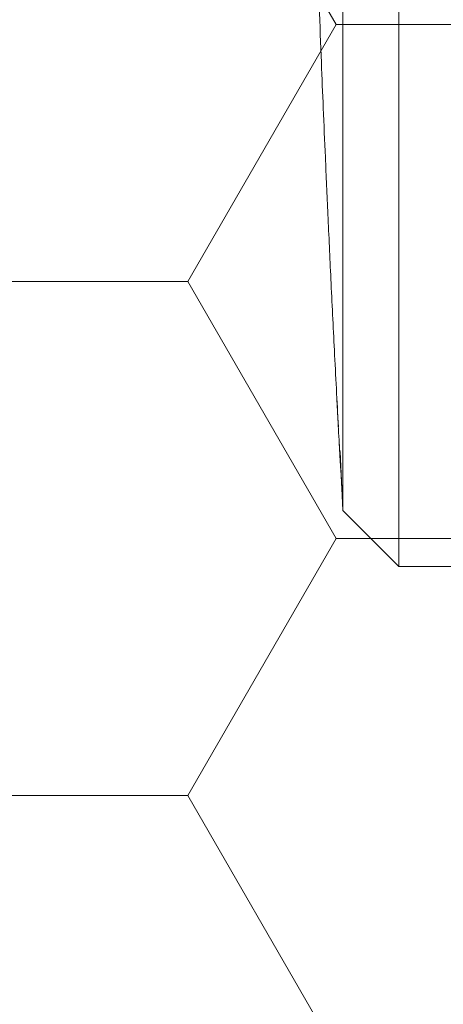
# Model space of a CAD drawing. Header units: millimetres. Extents: x 7483 to 13091, y 8111 to 13871.
# Tile 212 of 256: x 10448.57 to 10453.1, y 9245.38 to 9255.91. Entities that reach past the tile are written whole.
import ezdxf

# ---------------------------------------------------------------- set-up
doc = ezdxf.new("R2010")
doc.units = ezdxf.units.MM
doc.layers.add('_A_WYCIERACZKA', color=7, linetype='Continuous', lineweight=5, true_color=0xa5a5a5)
doc.layers.add('wymiary', color=7, linetype='Continuous', lineweight=5, true_color=0xb2b2b2)
doc.layers.add('_A_ŚLUSARKA WYPEŁNIENIE', color=7, linetype='Continuous', true_color=0x4c4a44)

# ---------------------------------------------------------------- blocks, each defined once
blk = doc.blocks.new('fgdgdgdfg')
at = {"layer": '_A_ŚLUSARKA WYPEŁNIENIE', "lineweight": 9}
h = blk.add_hatch(dxfattribs=at)
h.set_pattern_fill('HONEY', color=0, angle=180)
h.set_pattern_definition([(180, (56132.2607, -3400.6895), (-4.7625, 2.74963064), [3.175, -6.35]), (60, (56132.2607, -3400.6895), (4.76249999, 2.74963066), [3.175, -6.35]), (120, (56132.2607, -3400.6895), (-1e-08, 5.49926131), [-6.35, 3.175])])
h.paths.add_polyline_path([(5818.229, 11642.933), (5818.229, 11484.933), (6001.229, 11484.933), (6001.229, 11642.933)])
blk = doc.blocks.new('A$C68926FC6')
at = {"color": 7, "linetype": 'Continuous'}
for p, q in [((688.99, 0), (775.99, 0)), ((775.99, -59.61), (775.99, 0)), ((781.99, -6), (775.99, 0)), ((781.99, -6), (781.99, -63.59)), ((781.99, -6), (782.29, -12.32))]:
    blk.add_line(p, q, dxfattribs=at)
for points, knots in [([(782.4, -13.55), (782.35, -12.73), (782.26, -11.09), (782.14, -9.19), (782.04, -7.67), (782.01, -7.03), (781.99, -6.71)], [0, 0, 0, 0, 0.2544631, 0.5057551, 0.7541864, 1, 1, 1, 1]), ([(782.63, -18), (782.59, -17.2), (782.51, -15.65), (782.39, -13.41), (782.33, -12.32)], [0, 0, 0, 0, 0.514015, 1, 1, 1, 1]), ([(786.93, -169.78), (786.92, -167.67), (786.89, -163.64), (786.85, -158), (786.8, -153.14), (786.75, -149.15), (786.71, -145.73), (786.67, -142.68), (786.62, -139.69), (786.58, -136.71), (786.53, -133.52), (786.47, -129.92), (786.39, -125.38), (786.29, -120.34), (786.18, -115.3), (786.08, -110.82), (785.98, -106.62), (785.87, -101.93), (785.72, -96.42), (785.53, -89.85), (785.31, -82.43), (785.05, -74.63), (784.79, -67.05), (784.53, -60.2), (784.3, -54.26), (784.08, -48.97), (783.85, -43.57), (783.58, -37.45), (783.26, -30.55), (782.89, -22.96), (782.61, -17.67), (782.47, -14.93)], [0, 0, 0, 0, 0.041099, 0.078473, 0.109456, 0.135155, 0.15513, 0.174308, 0.193199, 0.211804, 0.230922, 0.253561, 0.279965, 0.316968, 0.349047, 0.375342, 0.40146, 0.428578, 0.46474, 0.507161, 0.555796, 0.609639, 0.660288, 0.705918, 0.746704, 0.780035, 0.815021, 0.854927, 0.899397, 0.947948, 1, 1, 1, 1])]:
    blk.add_open_spline(points, degree=3, knots=knots, dxfattribs=at)
blk = doc.blocks.new('c.o. ściany_2024-09-18')
at = {"xscale": 0.1, "yscale": 0.1, "zscale": 0.1, "rotation": 180}
blk.add_blockref('A$C68926FC6', (1795.934, -2201.348), dxfattribs=at)

msp = doc.modelspace()

# ---------------------------------------------------------------- block references
at = {"layer": '_A_WYCIERACZKA'}
msp.add_blockref('fgdgdgdfg', (4617.37, -2349.0217), dxfattribs=at)
at = {"layer": 'wymiary'}
msp.add_blockref('c.o. ściany_2024-09-18', (8734.2884, 11451.4122), dxfattribs=at)

doc.saveas('drawing.dxf')
